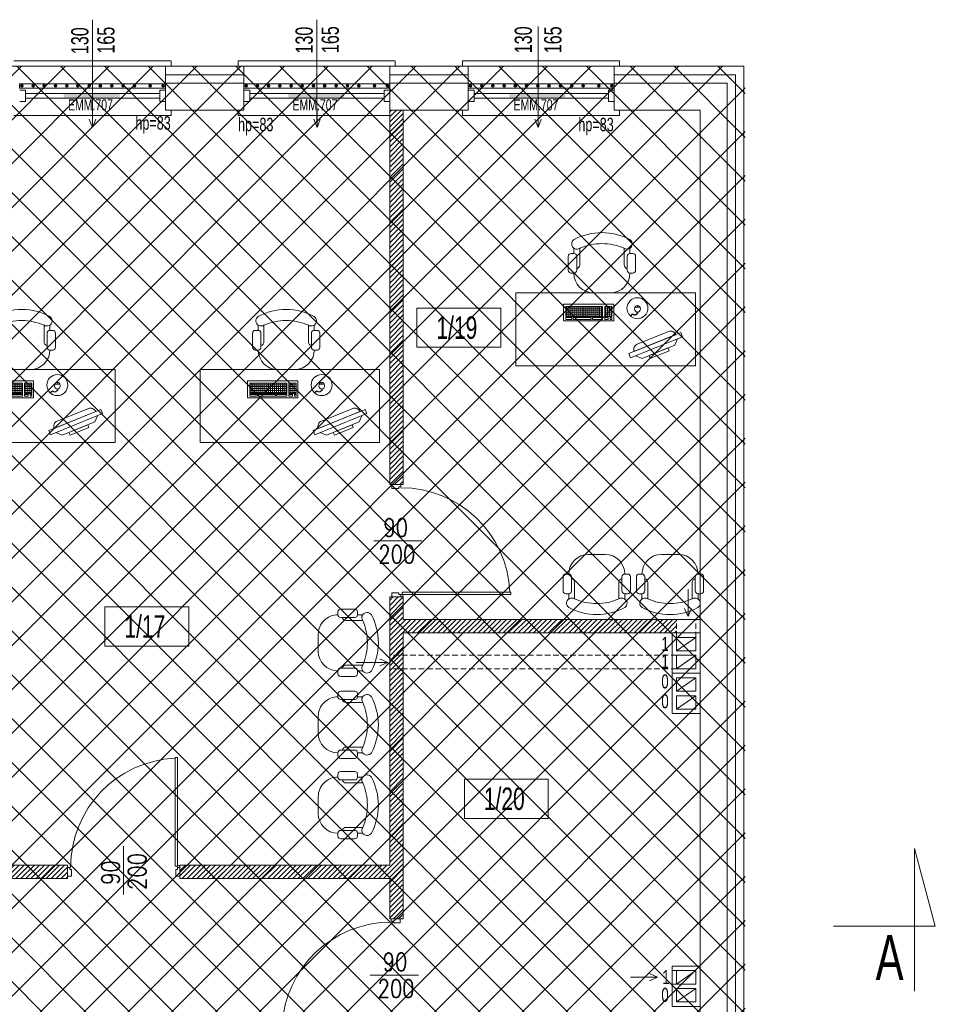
# Model space of a CAD drawing. Header units: millimetres. Extents: x 6354466 to 6508314, y -1889048 to -1342748.
# Tile 103 of 134: x 6421908 to 6430072, y -1655084 to -1646308. Entities that reach past the tile are written whole.
import ezdxf
from ezdxf.enums import TextEntityAlignment as Align

# ---------------------------------------------------------------- set-up
doc = ezdxf.new("R2010")
doc.units = ezdxf.units.MM
doc.linetypes.add('HIDDEN', pattern=[0.375, 0.25, -0.125])
for name, color, linetype, lineweight in [('kominy', 162, 'Continuous', 13), ('L-2', 167, 'Continuous', 13), ('L-3', 10, 'Continuous', 18), ('L-4', 92, 'Continuous', 20), ('L-5', 152, 'Continuous', 9), ('L-DRZWI', 146, 'Continuous', 13), ('L-HATCH', 252, 'Continuous', 5), ('L-hatch ociepl', 252, 'Continuous', 5), ('L-OKNA', 144, 'Continuous', 20), ('L-sanitarne', 142, 'Continuous', 9), ('L-TXT', 141, 'Continuous', 9), ('łóżka', 230, 'Continuous', 9)]:
    doc.layers.add(name, color=color, linetype=linetype, lineweight=lineweight)
doc.styles.add('100', font='cdmsimpl.shx', dxfattribs={"width": 0.7, "height": 100, "bigfont": 'cdmbigpl.shx'})
doc.styles.add('125', font='cdmsimpl.shx', dxfattribs={"width": 0.7, "height": 125})
doc.styles.add('160', font='simplex.shx', dxfattribs={"width": 0.8, "height": 160})
doc.styles.add('200', font='cdmsimpl.shx', dxfattribs={"width": 0.7, "height": 200})
doc.styles.add('250', font='cdmsimpl.shx', dxfattribs={"width": 0.7, "height": 250})
doc.styles.add('CDM', font='cdmsimpl.shx', dxfattribs={"width": 0.8, "bigfont": 'cdmbigpl.shx'})
doc.styles.add('SIMPLEX', font='cdmsimpl.shx', dxfattribs={"width": 0.7, "bigfont": 'cdmbigpl.shx'})
doc.linetypes.add('BATTING', pattern='A,0.00254,-2.54,[134,ltypeshp.shx,S=2.54,R=0,X=-2.54,Y=0],-5.08,[134,ltypeshp.shx,S=2.54,R=180,X=2.54,Y=0],-2.54', length=10.16254)

# ---------------------------------------------------------------- blocks, each defined once
blk = doc.blocks.new('STOLIK2')
h = blk.add_hatch()
h.set_pattern_fill('ANGLE', color=256, scale=0.25, style=0)
h.set_pattern_definition([(360, (-4499.488, 29427.6887), (-2e-16, -1.74625), [1.27, -0.47625]), (270, (-4499.488, 29427.6887), (-1.74625, 1e-16), [1.27, -0.47625])])
h.paths.add_polyline_path([(-130.91, 53.71), (-98.09, 53.71), (-98.09, 62.85), (-130.91, 62.85)])
h.paths.add_polyline_path([(-96.21, 62.85), (-89.68, 62.85), (-89.68, 53.71), (-96.21, 53.71)])
for p, q in [((-123.63, 114.71), (-123.63, 110)), ((-118.46, 114.66), (-118.46, 100.01)), ((-78.81, 114.66), (-78.81, 100.01)), ((-73.63, 110), (-73.63, 114.71)), ((-128.63, 107.5), (-128.63, 95)), ((-126.13, 110), (-123.63, 110)), ((-121.13, 107.5), (-121.13, 95)), ((-76.13, 107.5), (-76.13, 95)), ((-71.13, 110), (-73.63, 110)), ((-68.63, 107.5), (-68.63, 95)), ((-126.13, 92.5), (-123.63, 92.5)), ((-71.13, 92.5), (-73.63, 92.5)), ((-82.5, 75), (-67.5, 75)), ((-66.98, 62.06), (-69.24, 62)), ((-67.03, 63.7), (-66.98, 62.06)), ((-66.98, 62.06), (-64.73, 62.12)), ((-28.19, 39.5), (-74.53, 20.73)), ((-73.03, 17.02), (-26.69, 35.8)), ((-26.69, 35.8), (-28.19, 39.5)), ((-62.81, 16.54), (-33.69, 28.34)), ((-31.32, 33.92), (-33.69, 28.34)), ((-74.53, 20.73), (-73.03, 17.02)), ((-68.39, 18.9), (-62.81, 16.54))]:
    blk.add_line(p, q)
for points in [[(-15.34, 75), (-175.34, 75), (-175.34, 10), (-15.34, 10)], [(-133.01, 49.97), (-88.12, 49.97), (-88.12, 64.97), (-133.01, 64.97)], [(-130.91, 53.71), (-98.09, 53.71), (-98.09, 62.85), (-130.91, 62.85)], [(-96.21, 62.85), (-89.68, 62.85), (-89.68, 53.71), (-96.21, 53.71)], [(-125.34, 52.96), (-130.91, 52.96), (-130.91, 51.3), (-125.34, 51.3)], [(-124.22, 51.3), (-108.26, 51.3), (-108.26, 52.96), (-124.22, 52.96)], [(-107.14, 52.96), (-98.09, 52.96), (-98.09, 51.3), (-107.14, 51.3)], [(-96.21, 52.96), (-92.95, 52.96), (-92.95, 51.3), (-96.21, 51.3)], [(-89.68, 52.96), (-91.34, 52.96), (-91.34, 51.3), (-89.68, 51.3)], [(-66.58, 57.62), (-66.92, 57.61), (-66.9, 56.72), (-66.55, 56.73)], [(-39.83, 25.85), (-56.67, 19.03), (-55.66, 16.54), (-38.82, 23.36)]]:
    blk.add_lwpolyline(points, close=True)
blk.add_lwpolyline([(-32.82, 37.63), (-32.82, 37.63, 0.414214), (-39.33, 40.38), (-67.14, 29.12, 0.414214), (-69.9, 22.61), (-69.9, 22.61)], format="xyb", close=True)
blk.add_circle((-67, 61.24), 9.34)
for centre, radius, start, end in [((-98.54, 75.49), 53.13, 90.09687, 118.07249), ((-98.72, 75.49), 53.13, 61.92751, 89.90313), ((-121.01, 118.51), 4.62, 123.34927, 303.47427), ((-97.85, 66.23), 52.63, 90.85052, 113.04971), ((-99.41, 66.23), 52.63, 66.95029, 89.14948), ((-76.26, 118.51), 4.62, 236.52573, 56.65073), ((-126.13, 107.5), 2.5, 90, 180), ((-123.63, 107.5), 2.5, 0, 90), ((-73.63, 107.5), 2.5, 90, 180), ((-71.13, 107.5), 2.5, 0, 90), ((-122.21, 100.01), 3.75, 286.67209, 0), ((-75.06, 100.01), 3.75, 180, 253.35509), ((-126.13, 95), 2.5, 180, 270), ((-123.63, 95), 2.5, 270, 0), ((-106.13, 92.5), 17.5, 180, 270), ((-91.13, 92.5), 17.5, 270, 0), ((-73.63, 95), 2.5, 180, 270), ((-71.13, 95), 2.5, 270, 0)]:
    blk.add_arc(centre, radius, start, end)
at = {"extrusion": (0, 0, -1)}
blk.add_ellipse((-66.95, 60.65), major_axis=(-0.08, 3.05), ratio=0.834162, dxfattribs=at)
for points, knots in [([(-66.9, 56.72), (-67.66, 55.94), (-69.06, 54.51), (-71.62, 56.7), (-72.55, 54.4), (-73.6, 54.95), (-74.15, 55.24)], [0, 0, 0, 0, 2.841116, 5.231607, 6.614689, 8.161976, 8.161976, 8.161976, 8.161976]), ([(-66.56, 56.73), (-66.88, 56.4), (-67.03, 56.25), (-67.49, 55.8), (-67.81, 55.53), (-68.44, 55.18), (-68.73, 55.08), (-69.2, 55.06), (-69.36, 55.07), (-69.68, 55.15), (-69.83, 55.2), (-70.27, 55.37), (-70.55, 55.51), (-70.97, 55.68), (-71.14, 55.72), (-71.35, 55.74), (-71.42, 55.73), (-71.54, 55.7), (-71.58, 55.67), (-71.72, 55.56), (-71.82, 55.44), (-72.02, 55.17), (-72.13, 55.02), (-72.33, 54.8), (-72.42, 54.73), (-72.62, 54.62), (-72.74, 54.58), (-72.96, 54.56), (-73.07, 54.56), (-73.36, 54.61), (-73.54, 54.68), (-73.72, 54.76)], [0, 0, 0, 0, 0.557194, 0.557194, 1.671582, 1.671582, 2.519282, 2.519282, 2.939271, 2.939271, 3.35926, 3.35926, 4.143879, 4.143879, 4.704066, 4.704066, 5.061527, 5.061527, 5.357017, 5.357017, 5.838332, 5.838332, 6.319648, 6.319648, 6.605434, 6.605434, 6.891219, 6.891219, 7.177005, 7.177005, 7.662218, 7.662218, 7.662218, 7.662218])]:
    blk.add_open_spline(points, degree=3, knots=knots)
blk = doc.blocks.new('fotel')
at = {"layer": 'łóżka'}
for p, q in [((-20634.6, -168584.7), (-20609.6, -168584.7)), ((-20609.6, -168537.7), (-20609.6, -168584.7)), ((-20557.8, -168538.2), (-20557.8, -168684.7)), ((-20161.3, -168538.2), (-20161.3, -168684.7)), ((-20109.6, -168584.7), (-20109.6, -168537.7)), ((-20084.6, -168584.7), (-20109.6, -168584.7)), ((-20659.6, -168609.7), (-20659.6, -168734.7)), ((-20584.6, -168609.7), (-20584.6, -168734.7)), ((-20134.6, -168609.7), (-20134.6, -168734.7)), ((-20059.6, -168609.7), (-20059.6, -168734.7)), ((-20634.6, -168759.7), (-20609.6, -168759.7)), ((-20084.6, -168759.7), (-20109.6, -168759.7))]:
    blk.add_line(p, q, dxfattribs=at)
at = {"layer": 'łóżka', "ltscale": 0.1}
blk.add_line((-20434.6, -168934.7), (-20284.6, -168934.7), dxfattribs=at)
at = {"layer": 'łóżka'}
for centre, radius, start, end in [((-20358.7, -168929.8), 531.3, 90.09687, 118.07249), ((-20360.5, -168929.8), 531.3, 61.92751, 89.90313), ((-20583.3, -168499.7), 46.2, 123.34927, 303.47427), ((-20351.8, -169022.5), 526.3, 90.85052, 113.04971), ((-20367.4, -169022.5), 526.3, 66.95029, 89.14948), ((-20135.9, -168499.7), 46.2, 236.52573, 56.65073), ((-20634.6, -168609.7), 25, 90, 180), ((-20609.6, -168609.7), 25, 0, 90), ((-20109.6, -168609.7), 25, 90, 180), ((-20084.6, -168609.7), 25, 0, 90), ((-20634.6, -168734.7), 25, 180, 270), ((-20609.6, -168734.7), 25, 270, 0), ((-20434.6, -168759.7), 175, 180, 270), ((-20595.3, -168684.6), 37.5, 286.67209, 0), ((-20284.6, -168759.7), 175, 270, 0), ((-20123.8, -168684.6), 37.5, 180, 253.35509), ((-20109.6, -168734.7), 25, 180, 270), ((-20084.6, -168734.7), 25, 270, 0)]:
    blk.add_arc(centre, radius, start, end, dxfattribs=at)
blk = doc.blocks.new('opis pom')
at = {"color": 0}
blk.add_lwpolyline([(252896.7, -40976.9), (253643.9, -40976.9), (253643.9, -41326.9), (252896.7, -41326.9)], close=True, dxfattribs=at)
at = {"layer": 'L-4', "lineweight": 30, "style": '250', "width": 0.7}
blk.add_attdef('2', text='', height=250, dxfattribs=at).set_placement((253252.2, -41151.9), align=Align.MIDDLE_CENTER)
blk = doc.blocks.new('*U92')
for p, q in [((-5, 0), (-5, -5)), ((5, -5), (5, 0)), ((-5, -5), (5, -5)), ((-2, -5), (-2, -125)), ((2, -5), (2, -125)), ((-5, -130), (-5, -125)), ((-5, -125), (5, -125)), ((5, -125), (5, -130))]:
    blk.add_line(p, q)
blk = doc.blocks.new('*U119')
for p, q in [((-40, 50), (-40, 1020)), ((-40, 1020), (-20, 1020)), ((-20, 1020), (-20, 50)), ((-500, -203), (-500, 227.5)), ((-1000, -40), (-1000, 40)), ((-1000, 40), (-980, 40)), ((-980, 40), (-980, 20)), ((-980, 20), (-965, 20)), ((-965, 20), (-965, -40)), ((-20, 50), (-40, 50)), ((-20, 20), (-35, 20)), ((-35, 20), (-35, -40)), ((-20, 50), (-20, 60)), ((0, 40), (-20, 40)), ((-20, 40), (-20, 20)), ((-965, -40), (-1000, -40)), ((-35, -40), (0, -40))]:
    blk.add_line(p, q)
for points in [[(-20, 50), (-20, 1020)], [(0, -40), (0, 40)]]:
    blk.add_lwpolyline(points)
blk.add_circle((-10, 50), 10)
blk.add_arc((1.9, 39.2), 974.1, 92.72584, 179.95417)
at = {"style": '160', "width": 0.8}
blk.add_attdef('SZER', text='', height=160, rotation=90, dxfattribs=at).set_placement((-489.1, -6.1), align=Align.BOTTOM_CENTER)
blk.add_attdef('WYS', text='', height=160, rotation=90, dxfattribs=at).set_placement((-459, 3.2), align=Align.TOP_CENTER)
at = {"style": 'CDM', "width": 0.8, "flags": 1}
blk.add_attdef('POZIOM', (-915.2, -224.6), '', height=125, dxfattribs=at)
blk = doc.blocks.new('*U196')
for p, q in [((-500, 203), (-500, -227.5)), ((-1000, 40), (-1000, -40)), ((-965, 40), (-1000, 40)), ((-965, -20), (-965, 40)), ((-35, -20), (-35, 40)), ((-35, 40), (0, 40)), ((-1000, -40), (-980, -40)), ((-980, -40), (-980, -20)), ((-980, -20), (-965, -20)), ((-20, -50), (-40, -50)), ((-40, -50), (-40, -1020)), ((-20, -20), (-35, -20)), ((-20, -40), (-20, -20)), ((0, -40), (-20, -40)), ((-20, -50), (-20, -60)), ((-20, -1020), (-20, -50)), ((-40, -1020), (-20, -1020))]:
    blk.add_line(p, q)
for points in [[(0, 40), (0, -40)], [(-20, -50), (-20, -1020)]]:
    blk.add_lwpolyline(points)
blk.add_circle((-10, -50), 10)
blk.add_arc((1.9, -39.2), 974.1, 180.04583, 267.27416)
at = {"style": 'CDM', "width": 0.8, "flags": 1}
blk.add_attdef('POZIOM', (-915.2, 99.6), '', height=125, dxfattribs=at)
at = {"style": '160', "width": 0.8}
blk.add_attdef('SZER', text='', height=160, rotation=90, dxfattribs=at).set_placement((-489.1, -6.1), align=Align.BOTTOM_CENTER)
blk.add_attdef('WYS', text='', height=160, rotation=90, dxfattribs=at).set_placement((-459, 3.2), align=Align.TOP_CENTER)
blk = doc.blocks.new('*U199')
for p, q in [((-40, 50), (-40, 1020)), ((-40, 1020), (-20, 1020)), ((-20, 1020), (-20, 50)), ((-500, -203), (-500, 227.5)), ((-1000, -40), (-1000, 40)), ((-1000, 40), (-980, 40)), ((-980, 40), (-980, 20)), ((-980, 20), (-965, 20)), ((-965, 20), (-965, -40)), ((-20, 50), (-40, 50)), ((-20, 20), (-35, 20)), ((-35, 20), (-35, -40)), ((-20, 50), (-20, 60)), ((0, 40), (-20, 40)), ((-20, 40), (-20, 20)), ((-965, -40), (-1000, -40)), ((-35, -40), (0, -40))]:
    blk.add_line(p, q)
for points in [[(-20, 50), (-20, 1020)], [(0, -40), (0, 40)]]:
    blk.add_lwpolyline(points)
blk.add_circle((-10, 50), 10)
blk.add_arc((1.9, 39.2), 974.1, 92.72584, 179.95417)
at = {"style": '160', "width": 0.8}
blk.add_attdef('SZER', text='', height=160, rotation=90, dxfattribs=at).set_placement((-489.1, -6.1), align=Align.BOTTOM_CENTER)
blk.add_attdef('WYS', text='', height=160, rotation=90, dxfattribs=at).set_placement((-459, 3.2), align=Align.TOP_CENTER)
at = {"style": 'CDM', "width": 0.8, "flags": 1}
blk.add_attdef('POZIOM', (-915.2, -224.6), '', height=125, dxfattribs=at)

msp = doc.modelspace()

# ---------------------------------------------------------------- hatches: boundary and pattern name
at = {"layer": 'L-HATCH', "ltscale": 10, "transparency": 33554687}
h = msp.add_hatch(dxfattribs=at)
h.set_pattern_fill('ANSI37', color=252, scale=87)
h.set_pattern_definition([(45, (-48871.55, 200010.94), (-195.320571, 195.320571), []), (135, (-48871.55, 200010.94), (-195.320571, -195.320571), [])])
h.paths.add_polyline_path([(6428375.3, -1646723.4), (6413285.3, -1646723.4), (6413285.3, -1660832.4), (6428375.3, -1660832.4)])
at = {"layer": 'L-HATCH', "lineweight": 13, "ltscale": 8}
h = msp.add_hatch(dxfattribs=at)
h.set_pattern_fill('ANSI31', color=8, scale=10)
h.set_pattern_definition([(45, (-25444040.57, 6502922.75), (-22.450640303, 22.450640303), [])])
h.paths.add_polyline_path([(6425207.4, -1647163.4), (6425207.4, -1650451.9), (6425247.4, -1650451.9), (6425327.4, -1650451.9), (6425327.4, -1647113.4), (6425207.4, -1647113.4), (6425207.4, -1647163.4)])
h = msp.add_hatch(dxfattribs=at)
h.set_pattern_fill('ANSI31', color=8, scale=10)
h.set_pattern_definition([(45, (-6473376.668, 1474391.444), (-22.4506403, 22.4506403), [])])
h.paths.add_polyline_path([(6422334.7, -1653867.2), (6422334.7, -1653843.4), (6421093.7, -1653843.4), (6421093.7, -1653963.4), (6422334.7, -1653963.4), (6422334.7, -1653947.2)])
h.paths.add_polyline_path([(6425207.4, -1652093.5), (6425207.4, -1653843.4), (6423334.7, -1653843.4), (6423334.7, -1653857.2), (6423334.7, -1653867.2), (6423334.7, -1653947.2), (6423334.7, -1653963.4), (6425207.4, -1653963.4), (6425207.4, -1654323.4), (6425230.2, -1654323.4), (6425310.2, -1654323.4), (6425327.4, -1654323.4), (6425327.4, -1653963.4), (6425327.4, -1653723.4), (6425327.4, -1652093.5)])
h.paths.add_polyline_path([(6425207.4, -1651973.5), (6425207.4, -1652093.5), (6425327.4, -1652093.5), (6425327.4, -1651973.5)])
h.paths.add_polyline_path([(6425327.4, -1651973.5), (6425327.4, -1651773.5), (6427725.3, -1651773.5), (6427765.3, -1651773.5), (6427765.3, -1651653.5), (6425327.4, -1651653.5), (6425327.4, -1651451.9), (6425247.4, -1651451.9), (6425207.4, -1651451.9), (6425207.4, -1651973.5)])
h.paths.add_polyline_path([(6427602.7, -1651716.2), (6427602.7, -1651528.7), (6427852.7, -1651528.7), (6427852.7, -1651716.2)], flags=9)
at = {"layer": 'L-sanitarne', "lineweight": 13}
h = msp.add_hatch(color=256, dxfattribs=at)
h.paths.add_polyline_path([(6422800.8, -1647002.8), (6422800.8, -1646970.1), (6422530.8, -1646970.1), (6422530.8, -1647002.8)])
h.paths.add_polyline_path([(6422530.8, -1647002.8), (6422530.8, -1646970.1), (6422301.8, -1646970.1), (6422301.8, -1647002.8)])
h = msp.add_hatch(color=256, dxfattribs=at)
h.paths.add_polyline_path([(6424802.5, -1647002.8), (6424802.5, -1646970.1), (6424532.5, -1646970.1), (6424532.5, -1647002.8)])
h.paths.add_polyline_path([(6424532.5, -1647002.8), (6424532.5, -1646970.1), (6424303.4, -1646970.1), (6424303.4, -1647002.8)])
h = msp.add_hatch(color=256, dxfattribs=at)
h.paths.add_polyline_path([(6426773, -1647002.8), (6426773, -1646970.1), (6426503, -1646970.1), (6426503, -1647002.8)])
h.paths.add_polyline_path([(6426503, -1647002.8), (6426503, -1646970.1), (6426273.9, -1646970.1), (6426273.9, -1647002.8)])

# ---------------------------------------------------------------- linework, layer by layer
at = {"layer": 'kominy', "lineweight": 13}
for p, q in [((6427765.3, -1651933.5), (6427935.3, -1651813.5)), ((6427765.3, -1652093.5), (6427935.3, -1651973.5)), ((6427765.3, -1652293.5), (6427935.3, -1652173.5)), ((6427765.3, -1652453.5), (6427935.3, -1652333.5)), ((6427765.3, -1654903.4), (6427935.3, -1654783.4)), ((6427765.3, -1655063.4), (6427935.3, -1654943.4))]:
    msp.add_line(p, q, dxfattribs=at)
at = {"layer": 'kominy', "lineweight": 13, "ltscale": 8}
for points in [[(6427725.3, -1651773.5), (6427975.3, -1651773.5), (6427975.3, -1652133.5), (6427725.3, -1652133.5)], [(6427725.3, -1652133.5), (6427975.3, -1652133.5), (6427975.3, -1652493.5), (6427725.3, -1652493.5)], [(6427725.3, -1654743.4), (6427975.3, -1654743.4), (6427975.3, -1655103.4), (6427725.3, -1655103.4)]]:
    msp.add_lwpolyline(points, close=True, dxfattribs=at)
at = {"layer": 'kominy', "lineweight": 13}
for points in [[(6427765.3, -1651933.5), (6427935.3, -1651933.5), (6427935.3, -1651813.5), (6427765.3, -1651813.5)], [(6427765.3, -1652093.5), (6427935.3, -1652093.5), (6427935.3, -1651973.5), (6427765.3, -1651973.5)], [(6427765.3, -1652293.5), (6427935.3, -1652293.5), (6427935.3, -1652173.5), (6427765.3, -1652173.5)], [(6427765.3, -1652453.5), (6427935.3, -1652453.5), (6427935.3, -1652333.5), (6427765.3, -1652333.5)], [(6427765.3, -1654903.4), (6427935.3, -1654903.4), (6427935.3, -1654783.4), (6427765.3, -1654783.4)], [(6427765.3, -1655063.4), (6427935.3, -1655063.4), (6427935.3, -1654943.4), (6427765.3, -1654943.4)]]:
    msp.add_lwpolyline(points, close=True, dxfattribs=at)
at = {"layer": 'kominy', "lineweight": 13, "ltscale": 8}
msp.add_lwpolyline([(6427975.3, -1655623.4), (6427975.3, -1653963.4)], dxfattribs=at)
at = {"layer": 'L-2', "lineweight": 13, "ltscale": 8}
for p, q in [((6423907.4, -1646873.4), (6423207.4, -1646873.4)), ((6425899.6, -1646873.4), (6425207.4, -1646873.4)), ((6428215.3, -1646873.4), (6427207.4, -1646873.4)), ((6423207.4, -1647113.4), (6423907.4, -1647113.4)), ((6423207.4, -1647113.4), (6423907.4, -1647113.4)), ((6423207.4, -1647113.4), (6423907.4, -1647113.4)), ((6425207.4, -1647113.4), (6425907.4, -1647113.4)), ((6425207.4, -1647113.4), (6425907.4, -1647113.4)), ((6425207.4, -1647113.4), (6425907.4, -1647113.4)), ((6427207.4, -1647113.4), (6427975.3, -1647113.4))]:
    msp.add_line(p, q, dxfattribs=at)
at = {"layer": 'L-2', "lineweight": 13}
for p, q in [((6423207.4, -1647113.4), (6423207.4, -1646873.4)), ((6423907.4, -1647113.4), (6423907.4, -1646873.4)), ((6425207.4, -1647113.4), (6425207.4, -1646873.4)), ((6425907.4, -1647113.4), (6425907.4, -1646873.4)), ((6427207.4, -1647113.4), (6427207.4, -1646873.4))]:
    msp.add_line(p, q, dxfattribs=at)
at = {"layer": 'L-2', "lineweight": 13, "ltscale": 8}
for points in [[(6423207.4, -1646873.4), (6423907.4, -1646873.4)], [(6423207.4, -1646873.4), (6423907.4, -1646873.4)], [(6423207.4, -1646873.4), (6423907.4, -1646873.4)], [(6425207.4, -1646873.4), (6425899.6, -1646873.4)], [(6425207.4, -1646873.4), (6425899.6, -1646873.4)], [(6425207.4, -1646873.4), (6425907.4, -1646873.4)], [(6428215.3, -1660693.4), (6428215.3, -1646873.4)], [(6423907.4, -1647113.4), (6423207.4, -1647113.4)], [(6425907.4, -1647113.4), (6425207.4, -1647113.4)], [(6427975.3, -1655623.4), (6427975.3, -1647113.4)], [(6427975.3, -1660453.4), (6427975.3, -1654743.4)]]:
    msp.add_lwpolyline(points, dxfattribs=at)
at = {"layer": 'L-4', "lineweight": 13, "ltscale": 10}
for p, q in [((6425207.4, -1647113.4), (6425207.4, -1650451.9)), ((6425327.4, -1647113.4), (6425327.4, -1650451.9)), ((6425327.4, -1650451.9), (6425207.4, -1650451.9)), ((6427866.8, -1651626.7), (6427866.8, -1651385.3)), ((6425327.4, -1651451.9), (6425207.4, -1651451.9)), ((6425207.4, -1653843.4), (6425207.4, -1651451.9)), ((6425327.4, -1651653.5), (6425327.4, -1651451.9)), ((6427866.8, -1651626.7), (6427835.4, -1651555.6)), ((6427866.8, -1651626.7), (6427898.3, -1651555.6)), ((6427975.3, -1651653.5), (6425327.4, -1651653.5)), ((6427975.3, -1651773.5), (6425327.4, -1651773.5)), ((6425190, -1652036.9), (6425118.9, -1652005.5)), ((6425190, -1652036.9), (6424908.3, -1652036.9)), ((6425190, -1652036.9), (6425118.9, -1652068.4)), ((6421093.7, -1653843.4), (6422334.7, -1653843.4)), ((6422334.7, -1653843.4), (6422334.7, -1653963.4)), ((6421093.7, -1653963.4), (6422334.7, -1653963.4)), ((6425207.4, -1653963.4), (6425207.4, -1654323.4)), ((6425327.4, -1653963.4), (6425327.4, -1654323.4)), ((6425207.4, -1654323.4), (6425327.4, -1654323.4)), ((6427594.2, -1654842.4), (6427523.1, -1654811)), ((6427594.2, -1654842.4), (6427352.8, -1654842.4)), ((6427594.2, -1654842.4), (6427523.1, -1654873.8))]:
    msp.add_line(p, q, dxfattribs=at)
at = {"layer": 'L-4', "lineweight": 13}
for p, q in [((6425327.4, -1653723.4), (6425327.4, -1651773.5)), ((6425327.4, -1653723.4), (6425327.4, -1653963.4)), ((6423334.7, -1653843.4), (6425207.4, -1653843.4)), ((6423334.7, -1653843.4), (6423334.7, -1653963.4)), ((6423334.7, -1653963.4), (6425207.4, -1653963.4))]:
    msp.add_line(p, q, dxfattribs=at)
at = {"layer": 'L-5', "lineweight": 13, "ltscale": 5}
for p, q in [((6428365.3, -1646723.4), (6420741, -1646723.4)), ((6423257.4, -1646673.4), (6421857.4, -1646673.4)), ((6423257.4, -1646723.4), (6423257.4, -1646673.4)), ((6425257.4, -1646673.4), (6423857.4, -1646673.4)), ((6423857.4, -1646673.4), (6423857.4, -1646723.4)), ((6425257.4, -1646723.4), (6425257.4, -1646673.4)), ((6427257.4, -1646673.4), (6425857.4, -1646673.4)), ((6425857.4, -1646673.4), (6425857.4, -1646723.4)), ((6427257.4, -1646723.4), (6427257.4, -1646673.4)), ((6428365.3, -1660843.4), (6428365.3, -1646723.4)), ((6423257.4, -1647163.4), (6421857.4, -1647163.4)), ((6423257.4, -1647163.4), (6423257.4, -1647113.4)), ((6423857.4, -1647163.4), (6423857.4, -1647113.4)), ((6425207.4, -1647163.4), (6423857.4, -1647163.4)), ((6425857.4, -1647163.4), (6425857.4, -1647113.4)), ((6427257.4, -1647163.4), (6425857.4, -1647163.4)), ((6427257.4, -1647163.4), (6427257.4, -1647113.4))]:
    msp.add_line(p, q, dxfattribs=at)
at = {"layer": 'L-5', "lineweight": 13, "ltscale": 8}
for p, q in [((6423207.4, -1646873.4), (6423207.4, -1646723.9)), ((6423907.4, -1646873.4), (6423907.4, -1646723.9)), ((6425207.4, -1646873.4), (6425207.4, -1646723.9)), ((6425907.4, -1646873.4), (6425907.4, -1646723.9)), ((6427207.4, -1646873.4), (6427207.4, -1646723.9))]:
    msp.add_line(p, q, dxfattribs=at)
at = {"layer": 'L-5', "lineweight": 13}
for p, q in [((6430071.7, -1654387.2), (6429887.1, -1653694.3)), ((6429887.1, -1653694.3), (6429887.1, -1654967.4)), ((6429163, -1654387.2), (6430071.7, -1654387.2))]:
    msp.add_line(p, q, dxfattribs=at)
at = {"layer": 'L-5', "lineweight": 13, "ltscale": 10}
for points in [[(6423207.4, -1646878.4), (6421907.4, -1646878.4), (6421907.4, -1646918.4), (6423207.4, -1646918.4)], [(6425207.4, -1646878.4), (6423907.4, -1646878.4), (6423907.4, -1646918.4), (6425207.4, -1646918.4)], [(6427207.4, -1646878.4), (6425907.4, -1646878.4), (6425907.4, -1646918.4), (6427207.4, -1646918.4)]]:
    msp.add_lwpolyline(points, close=True, dxfattribs=at)
for centre, radius in [((6421927.4, -1646898.4), 12), ((6421927.4, -1646898.4), 11), ((6421927.4, -1646898.4), 10), ((6421927.4, -1646898.4), 9), ((6421927.4, -1646898.4), 8), ((6421927.4, -1646898.4), 7), ((6421927.4, -1646898.4), 6), ((6421927.4, -1646898.4), 5), ((6421927.4, -1646898.4), 4), ((6421927.4, -1646898.4), 3), ((6421927.4, -1646898.4), 3), ((6421927.4, -1646898.4), 2), ((6421927.4, -1646898.4), 1), ((6422027.4, -1646898.4), 12), ((6422027.4, -1646898.4), 11), ((6422027.4, -1646898.4), 10), ((6422027.4, -1646898.4), 9), ((6422027.4, -1646898.4), 8), ((6422027.4, -1646898.4), 7), ((6422027.4, -1646898.4), 6), ((6422027.4, -1646898.4), 5), ((6422027.4, -1646898.4), 4), ((6422027.4, -1646898.4), 3), ((6422027.4, -1646898.4), 3), ((6422027.4, -1646898.4), 2), ((6422027.4, -1646898.4), 1), ((6422127.4, -1646898.4), 12), ((6422127.4, -1646898.4), 11), ((6422127.4, -1646898.4), 10), ((6422127.4, -1646898.4), 9), ((6422127.4, -1646898.4), 8), ((6422127.4, -1646898.4), 7), ((6422127.4, -1646898.4), 6), ((6422127.4, -1646898.4), 5), ((6422127.4, -1646898.4), 4), ((6422127.4, -1646898.4), 3), ((6422127.4, -1646898.4), 3), ((6422127.4, -1646898.4), 2), ((6422127.4, -1646898.4), 1), ((6422227.4, -1646898.4), 12), ((6422227.4, -1646898.4), 11), ((6422227.4, -1646898.4), 10), ((6422227.4, -1646898.4), 9), ((6422227.4, -1646898.4), 8), ((6422227.4, -1646898.4), 7), ((6422227.4, -1646898.4), 6), ((6422227.4, -1646898.4), 5), ((6422227.4, -1646898.4), 4), ((6422227.4, -1646898.4), 3), ((6422227.4, -1646898.4), 3), ((6422227.4, -1646898.4), 2), ((6422227.4, -1646898.4), 1), ((6422327.4, -1646898.4), 12), ((6422327.4, -1646898.4), 11), ((6422327.4, -1646898.4), 10), ((6422327.4, -1646898.4), 9), ((6422327.4, -1646898.4), 8), ((6422327.4, -1646898.4), 7), ((6422327.4, -1646898.4), 6), ((6422327.4, -1646898.4), 5), ((6422327.4, -1646898.4), 4), ((6422327.4, -1646898.4), 3), ((6422327.4, -1646898.4), 3), ((6422327.4, -1646898.4), 2), ((6422327.4, -1646898.4), 1), ((6422427.4, -1646898.4), 12), ((6422427.4, -1646898.4), 11), ((6422427.4, -1646898.4), 10), ((6422427.4, -1646898.4), 9), ((6422427.4, -1646898.4), 8), ((6422427.4, -1646898.4), 7), ((6422427.4, -1646898.4), 6), ((6422427.4, -1646898.4), 5), ((6422427.4, -1646898.4), 4), ((6422427.4, -1646898.4), 3), ((6422427.4, -1646898.4), 3), ((6422427.4, -1646898.4), 2), ((6422427.4, -1646898.4), 1), ((6422527.4, -1646898.4), 12), ((6422527.4, -1646898.4), 11), ((6422527.4, -1646898.4), 10), ((6422527.4, -1646898.4), 9), ((6422527.4, -1646898.4), 8), ((6422527.4, -1646898.4), 7), ((6422527.4, -1646898.4), 6), ((6422527.4, -1646898.4), 5), ((6422527.4, -1646898.4), 4), ((6422527.4, -1646898.4), 3), ((6422527.4, -1646898.4), 3), ((6422527.4, -1646898.4), 2), ((6422527.4, -1646898.4), 1), ((6422627.4, -1646898.4), 12), ((6422627.4, -1646898.4), 11), ((6422627.4, -1646898.4), 10), ((6422627.4, -1646898.4), 9), ((6422627.4, -1646898.4), 8), ((6422627.4, -1646898.4), 7), ((6422627.4, -1646898.4), 6), ((6422627.4, -1646898.4), 5), ((6422627.4, -1646898.4), 4), ((6422627.4, -1646898.4), 3), ((6422627.4, -1646898.4), 3), ((6422627.4, -1646898.4), 2), ((6422627.4, -1646898.4), 1), ((6422730.4, -1646898.4), 12), ((6422730.4, -1646898.4), 11), ((6422730.4, -1646898.4), 10), ((6422730.4, -1646898.4), 9), ((6422730.4, -1646898.4), 8), ((6422730.4, -1646898.4), 7), ((6422730.4, -1646898.4), 6), ((6422730.4, -1646898.4), 5), ((6422730.4, -1646898.4), 4), ((6422730.4, -1646898.4), 3), ((6422730.4, -1646898.4), 3), ((6422730.4, -1646898.4), 2), ((6422730.4, -1646898.4), 1), ((6422830.4, -1646898.4), 12), ((6422830.4, -1646898.4), 11), ((6422830.4, -1646898.4), 10), ((6422830.4, -1646898.4), 9), ((6422830.4, -1646898.4), 8), ((6422830.4, -1646898.4), 7), ((6422830.4, -1646898.4), 6), ((6422830.4, -1646898.4), 5), ((6422830.4, -1646898.4), 4), ((6422830.4, -1646898.4), 3), ((6422830.4, -1646898.4), 3), ((6422830.4, -1646898.4), 2), ((6422830.4, -1646898.4), 1), ((6422931.4, -1646898.4), 12), ((6422931.4, -1646898.4), 11), ((6422931.4, -1646898.4), 10), ((6422931.4, -1646898.4), 9), ((6422931.4, -1646898.4), 8), ((6422931.4, -1646898.4), 7), ((6422931.4, -1646898.4), 6), ((6422931.4, -1646898.4), 5), ((6422931.4, -1646898.4), 4), ((6422931.4, -1646898.4), 3), ((6422931.4, -1646898.4), 3), ((6422931.4, -1646898.4), 2), ((6422931.4, -1646898.4), 1), ((6423071.3, -1646898.4), 12), ((6423071.3, -1646898.4), 11), ((6423071.3, -1646898.4), 10), ((6423071.3, -1646898.4), 9), ((6423071.3, -1646898.4), 8), ((6423071.3, -1646898.4), 7), ((6423071.3, -1646898.4), 6), ((6423071.3, -1646898.4), 5), ((6423071.3, -1646898.4), 4), ((6423071.3, -1646898.4), 3), ((6423071.3, -1646898.4), 3), ((6423071.3, -1646898.4), 2), ((6423071.3, -1646898.4), 1), ((6423187.4, -1646898.4), 12), ((6423187.4, -1646898.4), 11), ((6423187.4, -1646898.4), 10), ((6423187.4, -1646898.4), 9), ((6423187.4, -1646898.4), 8), ((6423187.4, -1646898.4), 7), ((6423187.4, -1646898.4), 6), ((6423187.4, -1646898.4), 5), ((6423187.4, -1646898.4), 4), ((6423187.4, -1646898.4), 3), ((6423187.4, -1646898.4), 3), ((6423187.4, -1646898.4), 2), ((6423187.4, -1646898.4), 1), ((6423927.4, -1646898.4), 12), ((6423927.4, -1646898.4), 11), ((6423927.4, -1646898.4), 10), ((6423927.4, -1646898.4), 9), ((6423927.4, -1646898.4), 8), ((6423927.4, -1646898.4), 7), ((6423927.4, -1646898.4), 6), ((6423927.4, -1646898.4), 5), ((6423927.4, -1646898.4), 4), ((6423927.4, -1646898.4), 3), ((6423927.4, -1646898.4), 3), ((6423927.4, -1646898.4), 2), ((6423927.4, -1646898.4), 1), ((6424027.4, -1646898.4), 12), ((6424027.4, -1646898.4), 11), ((6424027.4, -1646898.4), 10), ((6424027.4, -1646898.4), 9), ((6424027.4, -1646898.4), 8), ((6424027.4, -1646898.4), 7), ((6424027.4, -1646898.4), 6), ((6424027.4, -1646898.4), 5), ((6424027.4, -1646898.4), 4), ((6424027.4, -1646898.4), 3), ((6424027.4, -1646898.4), 3), ((6424027.4, -1646898.4), 2), ((6424027.4, -1646898.4), 1), ((6424127.4, -1646898.4), 12), ((6424127.4, -1646898.4), 11), ((6424127.4, -1646898.4), 10), ((6424127.4, -1646898.4), 9), ((6424127.4, -1646898.4), 8), ((6424127.4, -1646898.4), 7), ((6424127.4, -1646898.4), 6), ((6424127.4, -1646898.4), 5), ((6424127.4, -1646898.4), 4), ((6424127.4, -1646898.4), 3), ((6424127.4, -1646898.4), 3), ((6424127.4, -1646898.4), 2), ((6424127.4, -1646898.4), 1), ((6424227.4, -1646898.4), 12), ((6424227.4, -1646898.4), 11), ((6424227.4, -1646898.4), 10), ((6424227.4, -1646898.4), 9), ((6424227.4, -1646898.4), 8), ((6424227.4, -1646898.4), 7), ((6424227.4, -1646898.4), 6), ((6424227.4, -1646898.4), 5), ((6424227.4, -1646898.4), 4), ((6424227.4, -1646898.4), 3), ((6424227.4, -1646898.4), 3), ((6424227.4, -1646898.4), 2), ((6424227.4, -1646898.4), 1), ((6424327.4, -1646898.4), 12), ((6424327.4, -1646898.4), 11), ((6424327.4, -1646898.4), 10), ((6424327.4, -1646898.4), 9), ((6424327.4, -1646898.4), 8), ((6424327.4, -1646898.4), 7), ((6424327.4, -1646898.4), 6), ((6424327.4, -1646898.4), 5), ((6424327.4, -1646898.4), 4), ((6424327.4, -1646898.4), 3), ((6424327.4, -1646898.4), 3), ((6424327.4, -1646898.4), 2), ((6424327.4, -1646898.4), 1), ((6424427.4, -1646898.4), 12), ((6424427.4, -1646898.4), 11), ((6424427.4, -1646898.4), 10), ((6424427.4, -1646898.4), 9), ((6424427.4, -1646898.4), 8), ((6424427.4, -1646898.4), 7), ((6424427.4, -1646898.4), 6), ((6424427.4, -1646898.4), 5), ((6424427.4, -1646898.4), 4), ((6424427.4, -1646898.4), 3), ((6424427.4, -1646898.4), 3), ((6424427.4, -1646898.4), 2), ((6424427.4, -1646898.4), 1), ((6424527.4, -1646898.4), 12), ((6424527.4, -1646898.4), 11), ((6424527.4, -1646898.4), 10), ((6424527.4, -1646898.4), 9), ((6424527.4, -1646898.4), 8), ((6424527.4, -1646898.4), 7), ((6424527.4, -1646898.4), 6), ((6424527.4, -1646898.4), 5), ((6424527.4, -1646898.4), 4), ((6424527.4, -1646898.4), 3), ((6424527.4, -1646898.4), 3), ((6424527.4, -1646898.4), 2), ((6424527.4, -1646898.4), 1), ((6424627.4, -1646898.4), 12), ((6424627.4, -1646898.4), 11), ((6424627.4, -1646898.4), 10), ((6424627.4, -1646898.4), 9), ((6424627.4, -1646898.4), 8), ((6424627.4, -1646898.4), 7), ((6424627.4, -1646898.4), 6), ((6424627.4, -1646898.4), 5), ((6424627.4, -1646898.4), 4), ((6424627.4, -1646898.4), 3), ((6424627.4, -1646898.4), 3), ((6424627.4, -1646898.4), 2), ((6424627.4, -1646898.4), 1), ((6424730.4, -1646898.4), 12), ((6424730.4, -1646898.4), 11), ((6424730.4, -1646898.4), 10), ((6424730.4, -1646898.4), 9), ((6424730.4, -1646898.4), 8), ((6424730.4, -1646898.4), 7), ((6424730.4, -1646898.4), 6), ((6424730.4, -1646898.4), 5), ((6424730.4, -1646898.4), 4), ((6424730.4, -1646898.4), 3), ((6424730.4, -1646898.4), 3), ((6424730.4, -1646898.4), 2), ((6424730.4, -1646898.4), 1), ((6424830.4, -1646898.4), 12), ((6424830.4, -1646898.4), 11), ((6424830.4, -1646898.4), 10), ((6424830.4, -1646898.4), 9), ((6424830.4, -1646898.4), 8), ((6424830.4, -1646898.4), 7), ((6424830.4, -1646898.4), 6), ((6424830.4, -1646898.4), 5), ((6424830.4, -1646898.4), 4), ((6424830.4, -1646898.4), 3), ((6424830.4, -1646898.4), 3), ((6424830.4, -1646898.4), 2), ((6424830.4, -1646898.4), 1), ((6424931.4, -1646898.4), 12), ((6424931.4, -1646898.4), 11), ((6424931.4, -1646898.4), 10), ((6424931.4, -1646898.4), 9), ((6424931.4, -1646898.4), 8), ((6424931.4, -1646898.4), 7), ((6424931.4, -1646898.4), 6), ((6424931.4, -1646898.4), 5), ((6424931.4, -1646898.4), 4), ((6424931.4, -1646898.4), 3), ((6424931.4, -1646898.4), 3), ((6424931.4, -1646898.4), 2), ((6424931.4, -1646898.4), 1), ((6425071.3, -1646898.4), 12), ((6425071.3, -1646898.4), 11), ((6425071.3, -1646898.4), 10), ((6425071.3, -1646898.4), 9), ((6425071.3, -1646898.4), 8), ((6425071.3, -1646898.4), 7), ((6425071.3, -1646898.4), 6), ((6425071.3, -1646898.4), 5), ((6425071.3, -1646898.4), 4), ((6425071.3, -1646898.4), 3), ((6425071.3, -1646898.4), 3), ((6425071.3, -1646898.4), 2), ((6425071.3, -1646898.4), 1), ((6425187.4, -1646898.4), 12), ((6425187.4, -1646898.4), 11), ((6425187.4, -1646898.4), 10), ((6425187.4, -1646898.4), 9), ((6425187.4, -1646898.4), 8), ((6425187.4, -1646898.4), 7), ((6425187.4, -1646898.4), 6), ((6425187.4, -1646898.4), 5), ((6425187.4, -1646898.4), 4), ((6425187.4, -1646898.4), 3), ((6425187.4, -1646898.4), 3), ((6425187.4, -1646898.4), 2), ((6425187.4, -1646898.4), 1), ((6425927.4, -1646898.4), 12), ((6425927.4, -1646898.4), 11), ((6425927.4, -1646898.4), 10), ((6425927.4, -1646898.4), 9), ((6425927.4, -1646898.4), 8), ((6425927.4, -1646898.4), 7), ((6425927.4, -1646898.4), 6), ((6425927.4, -1646898.4), 5), ((6425927.4, -1646898.4), 4), ((6425927.4, -1646898.4), 3), ((6425927.4, -1646898.4), 3), ((6425927.4, -1646898.4), 2), ((6425927.4, -1646898.4), 1), ((6426027.4, -1646898.4), 12), ((6426027.4, -1646898.4), 11), ((6426027.4, -1646898.4), 10), ((6426027.4, -1646898.4), 9), ((6426027.4, -1646898.4), 8), ((6426027.4, -1646898.4), 7), ((6426027.4, -1646898.4), 6), ((6426027.4, -1646898.4), 5), ((6426027.4, -1646898.4), 4), ((6426027.4, -1646898.4), 3), ((6426027.4, -1646898.4), 3), ((6426027.4, -1646898.4), 2), ((6426027.4, -1646898.4), 1), ((6426127.4, -1646898.4), 12), ((6426127.4, -1646898.4), 11), ((6426127.4, -1646898.4), 10), ((6426127.4, -1646898.4), 9), ((6426127.4, -1646898.4), 8), ((6426127.4, -1646898.4), 7), ((6426127.4, -1646898.4), 6), ((6426127.4, -1646898.4), 5), ((6426127.4, -1646898.4), 4), ((6426127.4, -1646898.4), 3), ((6426127.4, -1646898.4), 3), ((6426127.4, -1646898.4), 2), ((6426127.4, -1646898.4), 1), ((6426227.4, -1646898.4), 12), ((6426227.4, -1646898.4), 11), ((6426227.4, -1646898.4), 10), ((6426227.4, -1646898.4), 9), ((6426227.4, -1646898.4), 8), ((6426227.4, -1646898.4), 7), ((6426227.4, -1646898.4), 6), ((6426227.4, -1646898.4), 5), ((6426227.4, -1646898.4), 4), ((6426227.4, -1646898.4), 3), ((6426227.4, -1646898.4), 3), ((6426227.4, -1646898.4), 2), ((6426227.4, -1646898.4), 1), ((6426327.4, -1646898.4), 12), ((6426327.4, -1646898.4), 11), ((6426327.4, -1646898.4), 10), ((6426327.4, -1646898.4), 9), ((6426327.4, -1646898.4), 8), ((6426327.4, -1646898.4), 7), ((6426327.4, -1646898.4), 6), ((6426327.4, -1646898.4), 5), ((6426327.4, -1646898.4), 4), ((6426327.4, -1646898.4), 3), ((6426327.4, -1646898.4), 3), ((6426327.4, -1646898.4), 2), ((6426327.4, -1646898.4), 1), ((6426427.4, -1646898.4), 12), ((6426427.4, -1646898.4), 11), ((6426427.4, -1646898.4), 10), ((6426427.4, -1646898.4), 9), ((6426427.4, -1646898.4), 8), ((6426427.4, -1646898.4), 7), ((6426427.4, -1646898.4), 6), ((6426427.4, -1646898.4), 5), ((6426427.4, -1646898.4), 4), ((6426427.4, -1646898.4), 3), ((6426427.4, -1646898.4), 3), ((6426427.4, -1646898.4), 2), ((6426427.4, -1646898.4), 1), ((6426527.4, -1646898.4), 12), ((6426527.4, -1646898.4), 11), ((6426527.4, -1646898.4), 10), ((6426527.4, -1646898.4), 9), ((6426527.4, -1646898.4), 8), ((6426527.4, -1646898.4), 7), ((6426527.4, -1646898.4), 6), ((6426527.4, -1646898.4), 5), ((6426527.4, -1646898.4), 4), ((6426527.4, -1646898.4), 3), ((6426527.4, -1646898.4), 3), ((6426527.4, -1646898.4), 2), ((6426527.4, -1646898.4), 1), ((6426627.4, -1646898.4), 12), ((6426627.4, -1646898.4), 11), ((6426627.4, -1646898.4), 10), ((6426627.4, -1646898.4), 9), ((6426627.4, -1646898.4), 8), ((6426627.4, -1646898.4), 7), ((6426627.4, -1646898.4), 6), ((6426627.4, -1646898.4), 5), ((6426627.4, -1646898.4), 4), ((6426627.4, -1646898.4), 3), ((6426627.4, -1646898.4), 3), ((6426627.4, -1646898.4), 2), ((6426627.4, -1646898.4), 1), ((6426730.4, -1646898.4), 12), ((6426730.4, -1646898.4), 11), ((6426730.4, -1646898.4), 10), ((6426730.4, -1646898.4), 9), ((6426730.4, -1646898.4), 8), ((6426730.4, -1646898.4), 7), ((6426730.4, -1646898.4), 6), ((6426730.4, -1646898.4), 5), ((6426730.4, -1646898.4), 4), ((6426730.4, -1646898.4), 3), ((6426730.4, -1646898.4), 3), ((6426730.4, -1646898.4), 2), ((6426730.4, -1646898.4), 1), ((6426830.4, -1646898.4), 12), ((6426830.4, -1646898.4), 11), ((6426830.4, -1646898.4), 10), ((6426830.4, -1646898.4), 9), ((6426830.4, -1646898.4), 8), ((6426830.4, -1646898.4), 7), ((6426830.4, -1646898.4), 6), ((6426830.4, -1646898.4), 5), ((6426830.4, -1646898.4), 4), ((6426830.4, -1646898.4), 3), ((6426830.4, -1646898.4), 3), ((6426830.4, -1646898.4), 2), ((6426830.4, -1646898.4), 1), ((6426931.4, -1646898.4), 12), ((6426931.4, -1646898.4), 11), ((6426931.4, -1646898.4), 10), ((6426931.4, -1646898.4), 9), ((6426931.4, -1646898.4), 8), ((6426931.4, -1646898.4), 7), ((6426931.4, -1646898.4), 6), ((6426931.4, -1646898.4), 5), ((6426931.4, -1646898.4), 4), ((6426931.4, -1646898.4), 3), ((6426931.4, -1646898.4), 3), ((6426931.4, -1646898.4), 2), ((6426931.4, -1646898.4), 1), ((6427071.3, -1646898.4), 12), ((6427071.3, -1646898.4), 11), ((6427071.3, -1646898.4), 10), ((6427071.3, -1646898.4), 9), ((6427071.3, -1646898.4), 8), ((6427071.3, -1646898.4), 7), ((6427071.3, -1646898.4), 6), ((6427071.3, -1646898.4), 5), ((6427071.3, -1646898.4), 4), ((6427071.3, -1646898.4), 3), ((6427071.3, -1646898.4), 3), ((6427071.3, -1646898.4), 2), ((6427071.3, -1646898.4), 1), ((6427187.4, -1646898.4), 12), ((6427187.4, -1646898.4), 11), ((6427187.4, -1646898.4), 10), ((6427187.4, -1646898.4), 9), ((6427187.4, -1646898.4), 8), ((6427187.4, -1646898.4), 7), ((6427187.4, -1646898.4), 6), ((6427187.4, -1646898.4), 5), ((6427187.4, -1646898.4), 4), ((6427187.4, -1646898.4), 3), ((6427187.4, -1646898.4), 3), ((6427187.4, -1646898.4), 2), ((6427187.4, -1646898.4), 1)]:
    msp.add_circle(centre, radius, dxfattribs=at)
at = {"layer": 'L-HATCH', "linetype": 'HIDDEN', "lineweight": 13, "ltscale": 200}
for p, q in [((6427765.3, -1651813.5), (6427765.3, -1651653.5)), ((6427935.3, -1651813.5), (6427935.3, -1651653.5)), ((6427765.3, -1651973.5), (6425207.4, -1651973.5)), ((6427765.3, -1652093.5), (6425207.4, -1652093.5)), ((6427765.3, -1654783.4), (6427725.3, -1654783.4)), ((6427765.3, -1654903.4), (6427725.3, -1654903.4))]:
    msp.add_line(p, q, dxfattribs=at)
at = {"layer": 'L-hatch ociepl', "linetype": 'BATTING', "lineweight": 13, "ltscale": 7}
for p, q in [((6428290.3, -1646798.4), (6427207.4, -1646798.4)), ((6428290.3, -1660767.4), (6428290.3, -1646798.4))]:
    msp.add_line(p, q, dxfattribs=at)
for points in [[(6423207.4, -1646799), (6423907.4, -1646799)], [(6425207.4, -1646799), (6425907.4, -1646799)]]:
    msp.add_lwpolyline(points, dxfattribs=at)
at = {"layer": 'L-sanitarne', "lineweight": 13}
for points in [[(6422557.4, -1647099.6), (6422557.4, -1647268.7), (6422528.4, -1647193.7), (6422557.4, -1647268.7), (6422586.5, -1647193.7)], [(6424559.1, -1647099.6), (6424559.1, -1647268.7), (6424530.1, -1647193.7), (6424559.1, -1647268.7), (6424588.1, -1647193.7)], [(6426529.6, -1647099.6), (6426529.6, -1647268.7), (6426500.6, -1647193.7), (6426529.6, -1647268.7), (6426558.6, -1647193.7)]]:
    msp.add_lwpolyline(points, dxfattribs=at)
at = {"layer": 'L-TXT', "lineweight": 13, "ltscale": 10}
for p, q in [((6422557.4, -1647225.9), (6422557.4, -1646308)), ((6424557.4, -1647225.9), (6424557.4, -1646308)), ((6426529.6, -1646367.5), (6426529.6, -1647200.4))]:
    msp.add_line(p, q, dxfattribs=at)

# ---------------------------------------------------------------- block references
at = {"layer": 'L-5', "lineweight": 13}
ref = msp.add_blockref('opis pom', (6172553.7, -1607900.9), dxfattribs=at)
ref.add_attrib('2', '1/19', dxfattribs={"layer": 'L-3', "height": 200, "style": '200', "width": 0.7}).set_placement((6425805.9, -1649052.8), align=Align.MIDDLE_CENTER)
ref = msp.add_blockref('opis pom', (6169771.7, -1610565), dxfattribs=at)
ref.add_attrib('2', '1/17', dxfattribs={"layer": 'L-3', "height": 200, "style": '200', "width": 0.7}).set_placement((6423023.9, -1651716.9), align=Align.MIDDLE_CENTER)
ref = msp.add_blockref('opis pom', (6172976.7, -1612100.1), dxfattribs=at)
ref.add_attrib('2', '1/20', dxfattribs={"layer": 'L-3', "height": 200, "style": '200', "width": 0.7}).set_placement((6426228.9, -1653252.1), align=Align.MIDDLE_CENTER)
at = {"layer": 'L-DRZWI', "lineweight": 13, "ltscale": 8, "rotation": 270}
for name, p in [('*U119', (6425267.4, -1651451.9)), ('*U196', (6425260.6, -1655323.4))]:
    msp.add_blockref(name, p, dxfattribs=at).add_auto_attribs({'WYS': '200', 'SZER': '90'})
at = {"layer": 'L-DRZWI', "lineweight": 13, "ltscale": 8}
msp.add_blockref('*U199', (6423334.7, -1653903.4), dxfattribs=at).add_auto_attribs({'WYS': '200', 'SZER': '90'})
at = {"layer": 'L-HATCH', "lineweight": 13, "ltscale": 0.1, "xscale": -1}
for p, rotation in [((6447412.8, -1820008.9), 180), ((6448066, -1820008.9), 180), ((6593505, -1631502.2), 270), ((6593505, -1632233.1), 270), ((6593505, -1632949.5), 270)]:
    msp.add_blockref('fotel', p, dxfattribs=dict(at, rotation=rotation))
at = {"layer": 'L-OKNA', "lineweight": 13, "ltscale": 10, "xscale": -10, "yscale": 10, "zscale": 10}
for p, rotation in [((6421909.1, -1646986), 89.99999999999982), ((6423909.1, -1646986), 89.99999999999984), ((6425909.1, -1646986), 89.9999999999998)]:
    msp.add_blockref('*U92', p, dxfattribs=dict(at, rotation=rotation))
at = {"layer": 'łóżka', "lineweight": 13, "ltscale": 8, "xscale": 10, "yscale": 10, "zscale": 10}
for p in [(6428085.9, -1649491.9), (6422913.9, -1650177.1), (6425270.5, -1650177.1)]:
    msp.add_blockref('STOLIK2', p, dxfattribs=at)

# ---------------------------------------------------------------- texts
at = {"layer": 'L-2', "lineweight": 13, "style": '200', "width": 0.7}
msp.add_text('A', height=400, dxfattribs=at).set_placement((6429539.4, -1654867.8))
at = {"layer": 'L-5', "lineweight": 13, "char_height": 125, "width": 89.582, "attachment_point": 1, "rotation": 0.00215, "style": '125'}
for s, insert in [('1', (6427629.4, -1651809.3)), ('1', (6427629.4, -1651964.4)), ('0', (6427629.4, -1652143.3)), ('0', (6427629.4, -1652320.3)), ('1', (6427636.9, -1654778.6)), ('0', (6427629.4, -1654937.6))]:
    msp.add_mtext(s, dxfattribs=dict(at, insert=insert))
at = {"layer": 'L-sanitarne', "lineweight": 13, "char_height": 100, "width": 527.572, "attachment_point": 1, "style": '100'}
for insert in [(6422338.8, -1647017.2), (6424340.4, -1647017.2), (6426311, -1647017.2)]:
    msp.add_mtext('\\A1;EMM.707', dxfattribs=dict(at, insert=insert))
at = {"layer": 'L-TXT', "lineweight": 13, "ltscale": 10, "style": 'SIMPLEX', "width": 0.7}
for s, p in [('130', (6422444.2, -1646495.4)), ('165', (6422676.8, -1646491)), ('130', (6424444.2, -1646490.4)), ('165', (6424676.8, -1646486)), ('130', (6426398, -1646487.6)), ('165', (6426661.3, -1646487.6))]:
    msp.add_text(s, height=153.6, rotation=90, dxfattribs=at).set_placement(p, align=Align.MIDDLE)
at = {"layer": 'L-TXT', "lineweight": 13, "style": 'SIMPLEX', "width": 0.7}
for p in [(6422939.6, -1647288.4), (6423855.2, -1647302.1), (6426889.2, -1647302.1)]:
    msp.add_text('hp=83', height=120, dxfattribs=at).set_placement(p)

doc.saveas('drawing.dxf')
